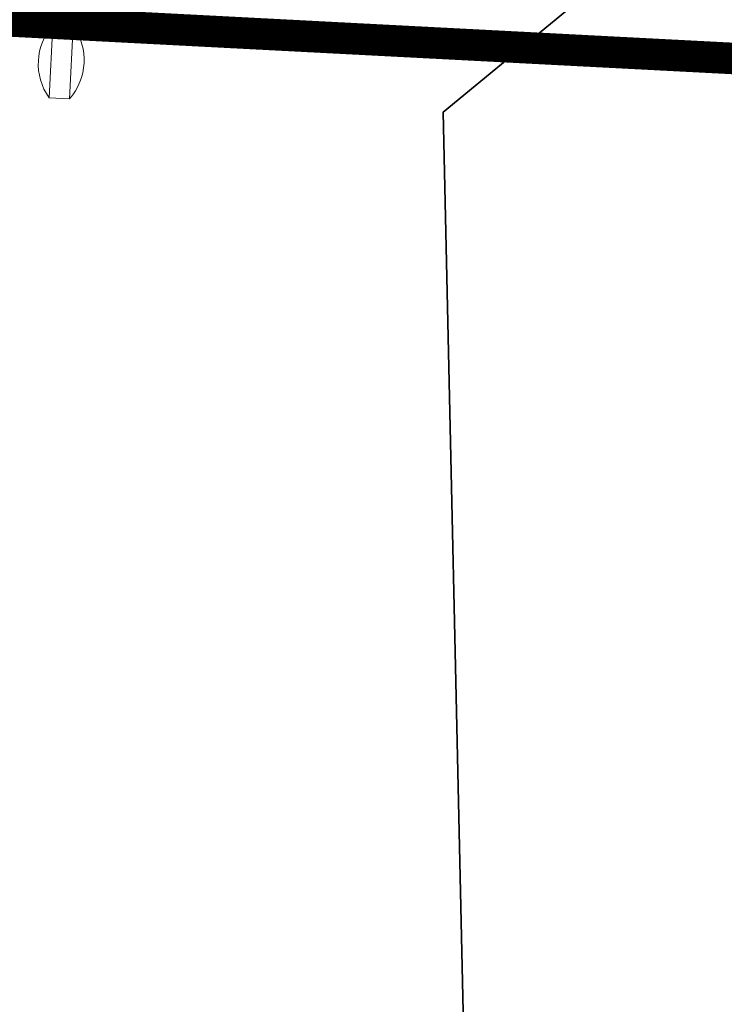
# Model space of a CAD drawing. Header units: millimetres. Extents: x 747415 to 1601423, y -236173 to 551995.
# Tile 197 of 242: x 1193549 to 1198015, y 33503 to 39745. Entities that reach past the tile are written whole.
import ezdxf

# ---------------------------------------------------------------- set-up
doc = ezdxf.new("R2010")
doc.units = ezdxf.units.MM
doc.header["$LTSCALE"] = 100
doc.header["$MEASUREMENT"] = 0
doc.linetypes.add('BORDERX2', pattern=[88.89999999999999, 25.4, -12.7, 25.4, -12.7, 0, -12.7])
doc.layers.add('T--L9000_PERCELEN', color=4, linetype='BORDERX2')
doc.layers.add('T--L9020_GEBOUWEN', color=252, linetype='CONTINUOUS', lineweight=0)
doc.layers.add('T--L9071_TERREINMEUBILAIR_Bank', color=250, linetype='CONTINUOUS', lineweight=0)

# ---------------------------------------------------------------- blocks, each defined once
blk = doc.blocks.new('FMEBLOCK8')
at = {"layer": 'T--L9000_PERCELEN', "flags": 128}
blk.add_lwpolyline([(80.41812, -10.793575), (80.19502, -11.000275), (79.98204, -11.217375), (79.7801, -11.445525), (79.59104, -11.68245), (79.41301999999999, -11.92945), (79.24903, -12.18555), (79.097, -12.448475), (78.959, -12.719525), (78.83503, -12.9974), (78.72601, -13.280475), (78.6301, -13.5694), (78.55006, -13.86255), (78.48405, -14.159275), (78.43299, -14.458275), (78.39803, -14.760525), (78.37801999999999, -15.0644), (78.37411, -15.3673), (78.38492, -15.6715), (78.41114, -15.9744), (78.453, -16.27535), (78.50912, -16.57435), (78.58111, -16.86945), (78.66805, -17.160325), (78.76902, -17.4473), (78.88494, -17.728425), (79.01512, -18.003375), (79.15795, -18.2715), (79.31504, -18.5315), (79.48501, -18.783375), (79.66809, -19.026475), (79.86313, -19.2595), (166.62695, -118.250275), (170.81502, -117.9893), (172.64996, -119.8535), (174.41797, -122.567575), (175.33498, -125.5644), (175.33199, -129.0783), (177.77896, -152.066525), (143.32404, -153.153325), (124.91898, -153.708425), (101.19701, -152.5394), (57.80406, -147.921475), (51.18995, -147.2393), (60.34993000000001, -141.66945), (36.61002, -137.8793), (6.12812, -132.982525), (-32.51188, -124.855575), (-75.50601, -115.69935), (-114.67087, -107.24545), (-155.98807, -98.490275), (-201.03702, -88.701275), (-196.19989, -62.437375), (-193.60503, -48.347325), (-183.94089, 5.017675), (-169.50908, 82.338425), (-156.21094, 153.708425), (-153.35296, 153.1556), (-114.78794, 145.603575), (-60.05599, 135.1896), (5.01193, 122.717725), (7.06399, 122.391425), (22.62993, 119.480725), (65.84992, 111.274475), (165.02799, 92.078675), (199.46198, 85.381725), (201.03702, 84.815575), (195.60695, 83.9605), (187.06912, 77.793625), (170.01301, 62.10945), (164.46311, 63.005475), (108.07194, 13.410475), (86.38593, -5.380375)], close=True, dxfattribs=at)
blk = doc.blocks.new('FMEBLOCK10')
at = {"layer": 'T--L9000_PERCELEN', "flags": 128}
blk.add_lwpolyline([(-144.82893, 14.817888), (-145.02397, 15.050913), (-145.20705, 15.294013), (-145.37702, 15.545888), (-145.53411, 15.805888), (-145.67694, 16.074013), (-145.80712, 16.348963), (-145.92304, 16.630088), (-146.02401, 16.917063), (-146.11095, 17.207938), (-146.18294, 17.503038), (-146.23906, 17.802038), (-146.28092, 18.102988), (-146.30714, 18.405888), (-146.31795, 18.710088), (-146.31404, 19.012988), (-146.29403, 19.316863), (-146.25907, 19.619113), (-146.20801, 19.918113), (-146.142, 20.214838), (-146.06196, 20.507988), (-145.96605, 20.796913), (-145.85703, 21.079988), (-145.73306, 21.357863), (-145.59506, 21.628913), (-145.44303, 21.891838), (-145.27904, 22.147938), (-145.10102, 22.394938), (-144.91196, 22.631863), (-144.71002, 22.860013), (-144.49704, 23.077113), (-144.27394, 23.283813), (-138.30613, 28.697013), (-116.62012, 47.487863), (-60.22895, 97.082863), (-54.67905, 96.186838), (-37.62294, 111.871013), (-29.08511, 118.037888), (-23.65504, 118.892963), (-18.79813, 119.658013), (-9.22392, 115.908813), (-1.20911, 112.288963), (0.65504, 110.160863), (101.86102, -5.339912), (110.37999, -16.182887), (130.01394, -40.804887), (146.31795, -61.715062), (145.31699, -62.344912), (128.53504, -71.838162), (109.77095, -81.221887), (96.853, -87.145012), (86.75508, -91.497087), (65.77494, -99.458937), (35.85286, -109.074062), (-3.25703, -117.914062), (-11.3781, -119.658012), (-17.09406, -117.515937), (-48.71308, -83.590162), (-53.87704, -83.911912), (-58.06511, -84.172887)], close=True, dxfattribs=at)
blk = doc.blocks.new('Afvalbak')
at = {"layer": 'T--L9071_TERREINMEUBILAIR_Bank', "linetype": 'Continuous'}
blk.add_lwpolyline([(-65, 0), (65, 0), (65, -460), (-65, -460)], close=True, dxfattribs=at)
for centre, start, end in [((225.625, -230), 141.6419839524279, 218.3580160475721), ((-225.625, -230), 321.6419839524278, 38.35801604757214)]:
    blk.add_arc(centre, 370.625, start, end, dxfattribs=at)

msp = doc.modelspace()

# ---------------------------------------------------------------- linework, layer by layer
at = {"layer": 'T--L9020_GEBOUWEN', "const_width": 200}
msp.add_lwpolyline([(1197729.476439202, 136006.9341788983), (1192729.975160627, 39776.72796843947), (1208069.290740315, 38979.79593135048), (1213068.792176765, 135209.9971351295), (1197729.476439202, 136006.9341788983)], dxfattribs=at)

# ---------------------------------------------------------------- block references
at = {"layer": 'T--L9000_PERCELEN', "xscale": 1000.000000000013, "yscale": 1000.000000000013, "zscale": 1000.000000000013, "rotation": 228.6878301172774}
for name, p in [('FMEBLOCK8', (1261816.556829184, 207860.9406634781)), ('FMEBLOCK10', (1087887.229686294, 61585.92789802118))]:
    msp.add_blockref(name, p, dxfattribs=at)
at = {"layer": 'T--L9071_TERREINMEUBILAIR_Bank', "rotation": 177.0263778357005}
msp.add_blockref('Afvalbak', (1193800.042292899, 39247.17150955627), dxfattribs=at)

doc.saveas('drawing.dxf')
